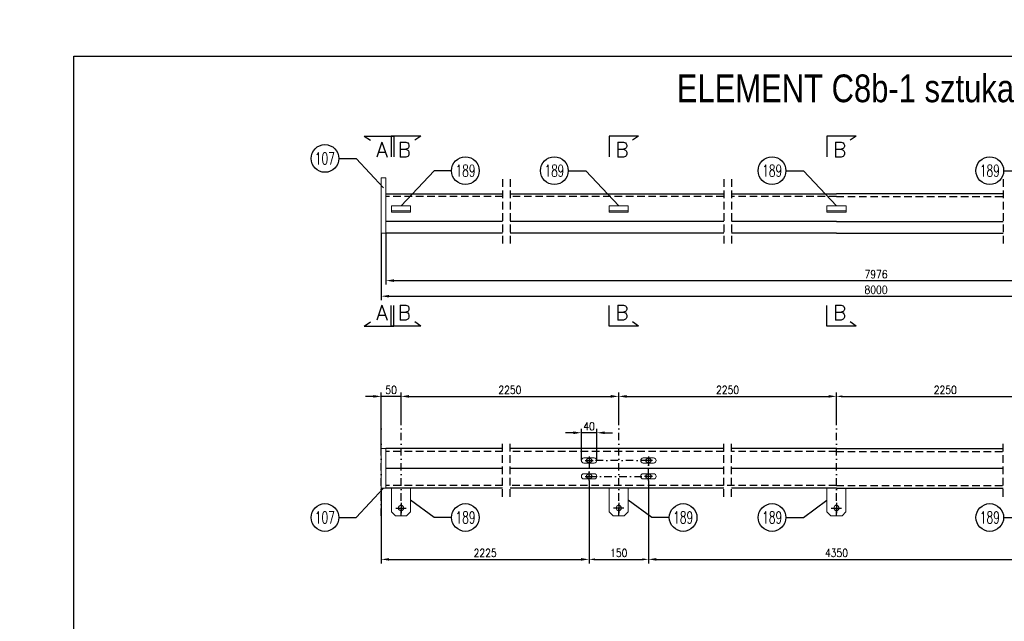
# Model space of a CAD drawing. Header units: millimetres. Extents: x -34919 to 306996, y -293018 to -145733.
# Tile 220 of 256: x 88411 to 90899, y -194610 to -193091. Entities that reach past the tile are written whole.
import ezdxf
from ezdxf.enums import TextEntityAlignment as Align

# ---------------------------------------------------------------- set-up
doc = ezdxf.new("R2010")
doc.units = ezdxf.units.MM
doc.header["$LTSCALE"] = 3
doc.linetypes.add('DASHDOT', pattern=[25.4, 12.7, -6.35, 0, -6.35])
doc.linetypes.add('HIDDEN', pattern=[9.525, 6.35, -3.175])
for name, color, linetype in [('1_Słupy', 1, 'Continuous'), ('CIENKA', 4, 'Continuous'), ('K-wypełnienia', 8, 'Continuous'), ('PROFILE', 2, 'Continuous'), ('Prz', 5, 'Continuous'), ('slupki', 7, 'Continuous')]:
    doc.layers.add(name, color=color, linetype=linetype)
doc.layers.add('SIATKA', color=5, linetype='Continuous', lineweight=18)
doc.styles.add('ARIAL', font='arial.ttf', dxfattribs={"width": 0.7, "height": 300})
doc.styles.add('NOVE3', font='romans.shx', dxfattribs={"width": 0.7})
doc.styles.add('R20', font='romans.shx', dxfattribs={"width": 0.85})
doc.styles.add('ROMANS', font='romans.shx')
doc.styles.add('WYMIARY', font='ROMANS.shx', dxfattribs={"width": 0.75, "oblique": 15})
doc.dimstyles.new('Skala 1_10', dxfattribs={"dimscale": 10, "dimtxt": 2, "dimasz": 2, "dimexe": 1, "dimexo": 0, "dimtad": 1, "dimdec": 0, "dimdsep": 46, "dimtxsty": 'R20', "dimcen": 0, "dimclrd": 4, "dimclre": 4, "dimclrt": 3, "dimadec": 0, "dimazin": 0, "dimtfac": 1, "dimtdec": 0, "dimtix": 1, "dimtmove": 0, "dimatfit": 2, "dimfxl": 1, "dimtolj": 1, "dimtzin": 0, "dimarcsym": 0})

# ---------------------------------------------------------------- blocks, each defined once
blk = doc.blocks.new('A$C26E34CFD')
at = {"color": 6, "elevation": 0}
blk.add_lwpolyline([(-24.2, -50), (-24.2, 10), (-14.1, 20), (14.1, 20), (24.1, 10), (24.1, -50), (-24.2, -50)], dxfattribs=at)
at = {"color": 6}
blk.add_circle((0, 0, 0), 6.5, dxfattribs=at)
at = {"layer": 'slupki', "color": 4, "linetype": 'DASHDOT', "flags": 128}
for points in [[(-13, 0), (13, 0)], [(0, -13), (0, 13)]]:
    blk.add_lwpolyline(points, dxfattribs=at)
blk = doc.blocks.new('*D1358')
at = {"layer": 'Defpoints', "color": 0, "transparency": 16777216}
for p in [(90474.6, -194042.4), (89924.6, -194104.3, 0), (90474.6, -194104.3)]:
    blk.add_point(p, dxfattribs=at)
at = {"layer": 'SIATKA', "color": 4, "lineweight": -2, "transparency": 16777216}
for p, q in [((89924.6, -194104.3), (89924.6, -194032.4)), ((89944.6, -194042.4), (90454.6, -194042.4)), ((90474.6, -194104.3), (90474.6, -194032.4))]:
    blk.add_line(p, q, dxfattribs=at)
at = {"layer": 'SIATKA', "color": 4, "transparency": 16777216}
for points in [[(89944.6, -194039), (89944.6, -194045.7), (89924.6, -194042.4)], [(90454.6, -194039), (90454.6, -194045.7), (90474.6, -194042.4)]]:
    blk.add_solid(points, dxfattribs=at)
at = {"layer": 'SIATKA', "color": 3, "transparency": 16777216, "insert": (90199.6, -194026.1), "char_height": 20, "attachment_point": 5, "style": 'R20'}
blk.add_mtext('\\A1;2250', dxfattribs=at)
blk = doc.blocks.new('*D1359')
at = {"color": 4, "lineweight": -2, "transparency": 16777216}
for p, q in [((90474.6, -194094.3), (90474.6, -194032.4)), ((90489.6, -194042.4), (91009.6, -194042.4)), ((91024.6, -194101.3), (91024.6, -194032.4))]:
    blk.add_line(p, q, dxfattribs=at)
at = {"color": 4, "transparency": 16777216}
for points in [[(90489.6, -194039.9), (90489.6, -194044.9), (90474.6, -194042.4)], [(91009.6, -194039.9), (91009.6, -194044.9), (91024.6, -194042.4)]]:
    blk.add_solid(points, dxfattribs=at)
at = {"layer": 'Defpoints', "color": 0, "transparency": 16777216}
for p in [(91024.6, -194042.4), (90474.6, -194104.3), (91024.6, -194111.3)]:
    blk.add_point(p, dxfattribs=at)
at = {"color": 3, "transparency": 16777216, "insert": (90749.6, -194026.1), "char_height": 20, "attachment_point": 5, "style": 'R20'}
blk.add_mtext('\\A1;2250', dxfattribs=at)
blk = doc.blocks.new('*D1360')
at = {"layer": 'Defpoints', "color": 0, "transparency": 16777216}
for p in [(89336.6, -193630.5, 0), (91812.6, -193630.5, 0), (91812.6, -193750)]:
    blk.add_point(p, dxfattribs=at)
at = {"layer": 'SIATKA', "color": 4, "lineweight": -2, "transparency": 16777216}
for p, q in [((89336.6, -193630.5), (89336.6, -193760)), ((91812.6, -193630.5), (91812.6, -193760)), ((89356.6, -193750), (91792.6, -193750))]:
    blk.add_line(p, q, dxfattribs=at)
at = {"layer": 'SIATKA', "color": 4, "transparency": 16777216}
for points in [[(89356.6, -193746.7), (89356.6, -193753.4), (89336.6, -193750)], [(91792.6, -193746.7), (91792.6, -193753.4), (91812.6, -193750)]]:
    blk.add_solid(points, dxfattribs=at)
at = {"layer": 'SIATKA', "color": 3, "transparency": 16777216, "insert": (90574.6, -193733.8), "char_height": 20, "attachment_point": 5, "style": 'R20'}
blk.add_mtext('\\A1;7976', dxfattribs=at)
blk = doc.blocks.new('*D1362')
at = {"layer": 'Defpoints', "color": 0, "transparency": 16777216}
for p in [(89324.6, -193630.5, 0), (91824.6, -193630.5, 0), (91824.6, -193789.4)]:
    blk.add_point(p, dxfattribs=at)
at = {"layer": 'SIATKA', "color": 4, "lineweight": -2, "transparency": 16777216}
for p, q in [((89324.6, -193630.5), (89324.6, -193799.4)), ((91824.6, -193630.5), (91824.6, -193799.4)), ((89344.6, -193789.4), (91804.6, -193789.4))]:
    blk.add_line(p, q, dxfattribs=at)
at = {"layer": 'SIATKA', "color": 4, "transparency": 16777216}
for points in [[(89344.6, -193786.1), (89344.6, -193792.8), (89324.6, -193789.4)], [(91804.6, -193786.1), (91804.6, -193792.8), (91824.6, -193789.4)]]:
    blk.add_solid(points, dxfattribs=at)
at = {"layer": 'SIATKA', "color": 3, "transparency": 16777216, "insert": (90574.6, -193773.2), "char_height": 20, "attachment_point": 5, "style": 'R20'}
blk.add_mtext('\\A1;8000', dxfattribs=at)
blk = doc.blocks.new('*D1363')
at = {"layer": 'Defpoints', "color": 0, "transparency": 16777216}
for p in [(89324.6, -194042.4), (89374.6, -194104.3, 0), (89324.6, -194174.3, 0)]:
    blk.add_point(p, dxfattribs=at)
at = {"layer": 'SIATKA', "color": 4, "lineweight": -2, "transparency": 16777216}
for p, q in [((89304.6, -194042.4), (89284.6, -194042.4)), ((89324.6, -194174.3), (89324.6, -194032.4)), ((89374.6, -194042.4), (89324.6, -194042.4)), ((89374.6, -194104.3), (89374.6, -194032.4)), ((89394.6, -194042.4), (89414.6, -194042.4))]:
    blk.add_line(p, q, dxfattribs=at)
at = {"layer": 'SIATKA', "color": 4, "transparency": 16777216}
for points in [[(89304.6, -194039), (89304.6, -194045.7), (89324.6, -194042.4)], [(89394.6, -194039), (89394.6, -194045.7), (89374.6, -194042.4)]]:
    blk.add_solid(points, dxfattribs=at)
at = {"layer": 'SIATKA', "color": 3, "transparency": 16777216, "insert": (89349.6, -194026.1), "char_height": 20, "attachment_point": 5, "style": 'R20'}
blk.add_mtext('\\A1;50', dxfattribs=at)
blk = doc.blocks.new('*D1364')
at = {"layer": 'Defpoints', "color": 0, "transparency": 16777216}
for p in [(89849.6, -194254.5, 0), (89324.6, -194274.3, 0), (89849.6, -194454)]:
    blk.add_point(p, dxfattribs=at)
at = {"layer": 'SIATKA', "color": 4, "lineweight": -2, "transparency": 16777216}
for p, q in [((89849.6, -194254.5), (89849.6, -194464)), ((89324.6, -194274.3), (89324.6, -194464)), ((89344.6, -194454), (89829.6, -194454))]:
    blk.add_line(p, q, dxfattribs=at)
at = {"layer": 'SIATKA', "color": 4, "transparency": 16777216}
for points in [[(89344.6, -194450.7), (89344.6, -194457.3), (89324.6, -194454)], [(89829.6, -194450.7), (89829.6, -194457.3), (89849.6, -194454)]]:
    blk.add_solid(points, dxfattribs=at)
at = {"layer": 'SIATKA', "color": 3, "transparency": 16777216, "insert": (89587.1, -194437.7), "char_height": 20, "attachment_point": 5, "style": 'R20'}
blk.add_mtext('\\A1;2225', dxfattribs=at)
blk = doc.blocks.new('*D1365')
at = {"color": 4, "lineweight": -2, "transparency": 16777216}
for p, q in [((89849.6, -194264.5), (89849.6, -194464)), ((89999.6, -194264.5), (89999.6, -194464)), ((89864.6, -194454), (89984.6, -194454))]:
    blk.add_line(p, q, dxfattribs=at)
at = {"color": 4, "transparency": 16777216}
for points in [[(89864.6, -194451.5), (89864.6, -194456.5), (89849.6, -194454)], [(89984.6, -194451.5), (89984.6, -194456.5), (89999.6, -194454)]]:
    blk.add_solid(points, dxfattribs=at)
at = {"layer": 'Defpoints', "color": 0, "transparency": 16777216}
for p in [(89849.6, -194254.5, 0), (89999.6, -194254.5, 0), (89999.6, -194454)]:
    blk.add_point(p, dxfattribs=at)
at = {"color": 3, "transparency": 16777216, "insert": (89924.6, -194437.7), "char_height": 20, "attachment_point": 5, "style": 'R20'}
blk.add_mtext('\\A1;150', dxfattribs=at)
blk = doc.blocks.new('*D1366')
at = {"layer": 'Defpoints', "color": 0, "transparency": 16777216}
for p in [(89999.6, -194254.5, 0), (90949.6, -194254.5, 0), (90949.6, -194454)]:
    blk.add_point(p, dxfattribs=at)
at = {"layer": 'SIATKA', "color": 4, "lineweight": -2, "transparency": 16777216}
for p, q in [((89999.6, -194254.5), (89999.6, -194464)), ((90949.6, -194254.5), (90949.6, -194464)), ((90019.6, -194454), (90929.6, -194454))]:
    blk.add_line(p, q, dxfattribs=at)
at = {"layer": 'SIATKA', "color": 4, "transparency": 16777216}
for points in [[(90019.6, -194450.7), (90019.6, -194457.3), (89999.6, -194454)], [(90929.6, -194450.7), (90929.6, -194457.3), (90949.6, -194454)]]:
    blk.add_solid(points, dxfattribs=at)
at = {"layer": 'SIATKA', "color": 3, "transparency": 16777216, "insert": (90474.6, -194437.7), "char_height": 20, "attachment_point": 5, "style": 'R20'}
blk.add_mtext('\\A1;4350', dxfattribs=at)
blk = doc.blocks.new('*D1368')
at = {"layer": 'Defpoints', "color": 0, "transparency": 16777216}
for p in [(89924.6, -194042.4), (89924.6, -194042.4), (89374.6, -194104.3, 0)]:
    blk.add_point(p, dxfattribs=at)
at = {"layer": 'SIATKA', "color": 4, "lineweight": -2, "transparency": 16777216}
for p, q in [((89374.6, -194054.9), (89374.6, -194032.4)), ((89394.6, -194042.4), (89904.6, -194042.4)), ((89924.6, -194042.4), (89924.6, -194032.4))]:
    blk.add_line(p, q, dxfattribs=at)
at = {"layer": 'SIATKA', "color": 4, "transparency": 16777216}
for points in [[(89394.6, -194039), (89394.6, -194045.7), (89374.6, -194042.4)], [(89904.6, -194039), (89904.6, -194045.7), (89924.6, -194042.4)]]:
    blk.add_solid(points, dxfattribs=at)
at = {"layer": 'SIATKA', "color": 3, "transparency": 16777216, "insert": (89649.6, -194026.1), "char_height": 20, "attachment_point": 5, "style": 'R20'}
blk.add_mtext('\\A1;2250', dxfattribs=at)
blk = doc.blocks.new('A$C1702099F')
at = {"color": 6}
for p, q in [((13, 6.5), (-13, 6.5)), ((13, -6.5), (-13, -6.5))]:
    blk.add_line(p, q, dxfattribs=at)
for centre, start, end in [((-13, 0), 90, 270), ((13, 0), 270, 90)]:
    blk.add_arc(centre, 6.5, start, end, dxfattribs=at)
blk = doc.blocks.new('*D1369')
at = {"layer": 'Defpoints', "color": 0, "transparency": 16777216}
for p in [(89830.1, -194134.2), (89830.1, -194204.3, 0), (89869.1, -194204.3, 0)]:
    blk.add_point(p, dxfattribs=at)
at = {"layer": 'SIATKA', "color": 4, "lineweight": -2, "transparency": 16777216}
for p, q in [((89810.1, -194134.2), (89790.1, -194134.2)), ((89830.1, -194204.3), (89830.1, -194124.2)), ((89869.1, -194134.2), (89830.1, -194134.2)), ((89869.1, -194204.3), (89869.1, -194124.2)), ((89889.1, -194134.2), (89909.1, -194134.2))]:
    blk.add_line(p, q, dxfattribs=at)
at = {"layer": 'SIATKA', "color": 4, "transparency": 16777216}
for points in [[(89810.1, -194130.9), (89810.1, -194137.6), (89830.1, -194134.2)], [(89889.1, -194130.9), (89889.1, -194137.6), (89869.1, -194134.2)]]:
    blk.add_solid(points, dxfattribs=at)
at = {"layer": 'SIATKA', "color": 3, "transparency": 16777216, "insert": (89849.6, -194118), "char_height": 20, "attachment_point": 5, "style": 'R20'}
blk.add_mtext('\\A1;40', dxfattribs=at)

msp = doc.modelspace()

# ---------------------------------------------------------------- linework, layer by layer
at = {"color": 1}
for p, q in [((89281.547, -193384.923, 0), (89356.365, -193384.923, 0)), ((89281.547, -193384.923, 0), (89297.147, -193395.721, 0)), ((89424.811, -193384.923, 0), (89349.993, -193384.923, 0)), ((89349.993, -193384.923, 0), (89349.993, -193437.599, 0)), ((89356.365, -193384.923, 0), (89356.365, -193437.599, 0)), ((89424.811, -193384.923, 0), (89409.211, -193395.721, 0)), ((89974.811, -193384.923, 0), (89899.993, -193384.923, 0)), ((89899.993, -193384.923, 0), (89899.993, -193437.599, 0)), ((89974.811, -193384.923, 0), (89959.211, -193395.721, 0)), ((90524.811, -193384.923, 0), (90449.993, -193384.923, 0)), ((90449.993, -193384.923, 0), (90449.993, -193437.599, 0)), ((90524.811, -193384.923, 0), (90509.211, -193395.721, 0)), ((89349.993, -193865.277, 0), (89349.993, -193812.601, 0)), ((89356.365, -193865.277, 0), (89356.365, -193812.601, 0)), ((89899.993, -193865.277, 0), (89899.993, -193812.601, 0)), ((90449.993, -193865.277, 0), (90449.993, -193812.601, 0)), ((89281.547, -193865.277, 0), (89297.147, -193854.479, 0)), ((89281.547, -193865.277, 0), (89356.365, -193865.277, 0)), ((89424.811, -193865.277, 0), (89349.993, -193865.277, 0)), ((89424.811, -193865.277, 0), (89409.211, -193854.479, 0)), ((89974.811, -193865.277, 0), (89899.993, -193865.277, 0)), ((89974.811, -193865.277, 0), (89959.211, -193854.479, 0)), ((90524.811, -193865.277, 0), (90449.993, -193865.277, 0)), ((90524.811, -193865.277, 0), (90509.211, -193854.479, 0))]:
    msp.add_line(p, q, dxfattribs=at)
at = {"color": 4}
for p, q in [((89502.259, -193472.392, 0), (89458.056, -193472.392, 0)), ((89796.962, -193472.392, 0), (89841.165, -193472.392, 0)), ((90346.962, -193472.392, 0), (90391.165, -193472.392, 0)), ((90896.962, -193472.392, 0), (90941.165, -193472.392, 0))]:
    msp.add_line(p, q, dxfattribs=at)
at = {"color": 7}
for p, q in [((89839.418, -194204.295, 0), (89859.803, -194204.295, 0)), ((89849.61, -194194.103, 0), (89849.61, -194214.487, 0)), ((90009.803, -194204.295, 0), (89989.418, -194204.295, 0)), ((89999.61, -194194.103, 0), (89999.61, -194214.487, 0)), ((89849.61, -194254.487, 0), (89849.61, -194234.103, 0)), ((89999.61, -194254.487, 0), (89999.61, -194234.103, 0)), ((89839.418, -194244.295, 0), (89859.803, -194244.295, 0)), ((90009.803, -194244.295, 0), (89989.418, -194244.295, 0))]:
    msp.add_line(p, q, dxfattribs=at)
at = {"color": 4, "elevation": 0}
for points in [[(89458.056, -193472.392), (89374.61, -193561.458)], [(89841.165, -193472.392), (89924.61, -193561.458)], [(90391.165, -193472.392), (90474.61, -193561.458)]]:
    msp.add_lwpolyline(points, dxfattribs=at)
at = {"color": 4}
for centre in [(89182.357, -193441.576, 0), (89537.259, -193472.392, 0), (89761.962, -193472.392, 0), (90311.962, -193472.392, 0), (90861.962, -193472.392, 0), (89182.357, -194348.254, 0), (89537.259, -194348.254, 0), (90087.259, -194348.254, 0), (90311.962, -194348.254, 0), (90861.962, -194348.254, 0)]:
    msp.add_circle(centre, 35, dxfattribs=at)
at = {"color": 7}
for centre in [(89849.61, -194204.295, 0), (89999.61, -194204.295, 0), (89849.61, -194244.295, 0), (89999.61, -194244.295, 0)]:
    msp.add_circle(centre, 6.5, dxfattribs=at)
at = {"layer": 'CIENKA', "linetype": 'Continuous'}
for p, q in [((89217.357, -193441.576, 0), (89261.56, -193441.576, 0)), ((89217.357, -194348.254, 0), (89261.56, -194348.254, 0)), ((89502.259, -194348.254, 0), (89458.056, -194348.254, 0)), ((90052.259, -194348.254, 0), (90008.056, -194348.254, 0)), ((90346.962, -194348.254, 0), (90391.165, -194348.254, 0)), ((90896.962, -194348.254, 0), (90941.165, -194348.254, 0))]:
    msp.add_line(p, q, dxfattribs=at)
at = {"layer": 'CIENKA', "linetype": 'Continuous', "elevation": 0, "flags": 128}
for points in [[(89261.56, -193441.576), (89330.61, -193515.536)], [(89261.56, -194348.254), (89330.61, -194274.295)], [(89458.056, -194348.254), (89398.76, -194304.295)], [(90008.056, -194348.254), (89948.76, -194304.295)], [(90391.165, -194348.254), (90450.46, -194304.295)]]:
    msp.add_lwpolyline(points, dxfattribs=at)
at = {"layer": 'PROFILE', "color": 2, "linetype": 'Continuous'}
for p, q in [((89336.61, -193530.458, 0), (89631.094, -193530.458, 0)), ((89650.4, -193530.458, 0), (90190.151, -193530.458, 0)), ((90209.457, -193530.458, 0), (90474.61, -193530.458, 0)), ((90895.641, -193530.458, 0), (90474.61, -193530.458, 0)), ((89631.094, -193600.458, 0), (89336.61, -193600.458, 0)), ((90190.151, -193600.458, 0), (89650.4, -193600.458, 0)), ((90474.61, -193600.458, 0), (90209.457, -193600.458, 0)), ((90474.61, -193600.458, 0), (90895.641, -193600.458, 0)), ((89631.094, -193630.458, 0), (89336.61, -193630.458, 0)), ((90190.151, -193630.458, 0), (89650.4, -193630.458, 0)), ((90474.61, -193630.458, 0), (90209.457, -193630.458, 0)), ((90474.61, -193630.458, 0), (90895.641, -193630.458, 0)), ((89631.094, -194174.295, 0), (89336.61, -194174.295, 0)), ((90190.151, -194174.295, 0), (89650.4, -194174.295, 0)), ((90474.61, -194174.295, 0), (90209.457, -194174.295, 0)), ((90474.61, -194174.295, 0), (90895.641, -194174.295, 0)), ((89631.094, -194274.295, 0), (89336.61, -194274.295, 0)), ((90190.151, -194274.295, 0), (89650.4, -194274.295, 0)), ((90474.61, -194274.295, 0), (90209.457, -194274.295, 0)), ((90474.61, -194274.295, 0), (90895.641, -194274.295, 0))]:
    msp.add_line(p, q, dxfattribs=at)
at = {"layer": 'Prz', "elevation": 0}
msp.add_lwpolyline([(92648.215, -196083.303), (88548.215, -196083.303), (88548.215, -193183.303), (92648.215, -193183.303)], close=True, dxfattribs=at)
at = {"layer": 'SIATKA', "color": 6, "elevation": 0}
for points in [[(89336.61, -193630.458), (89324.61, -193630.458), (89324.61, -193490.458), (89336.61, -193490.458)], [(89350.46, -193561.458), (89398.76, -193561.458), (89398.76, -193573.458), (89350.46, -193573.458)], [(89948.76, -193561.458), (89900.46, -193561.458), (89900.46, -193573.458), (89948.76, -193573.458)], [(90450.46, -193561.458), (90498.76, -193561.458), (90498.76, -193573.458), (90450.46, -193573.458)], [(89350.46, -193577.458), (89398.76, -193577.458), (89398.76, -193573.458), (89350.46, -193573.458)], [(89948.76, -193577.458), (89900.46, -193577.458), (89900.46, -193573.458), (89948.76, -193573.458)], [(90450.46, -193577.458), (90498.76, -193577.458), (90498.76, -193573.458), (90450.46, -193573.458)], [(89336.61, -194174.295), (89324.61, -194174.295), (89324.61, -194274.295), (89336.61, -194274.295)]]:
    msp.add_lwpolyline(points, close=True, dxfattribs=at)
at = {"layer": 'slupki', "linetype": 'HIDDEN'}
for p, q in [((89631.094, -194181.295, 0), (89336.61, -194181.295, 0)), ((90190.151, -194181.295, 0), (89650.4, -194181.295, 0)), ((90474.61, -194181.295, 0), (90209.457, -194181.295, 0)), ((90474.61, -194181.295, 0), (90895.641, -194181.295, 0)), ((89631.094, -194267.295, 0), (89336.61, -194267.295, 0)), ((90474.61, -194267.295, 0), (89650.4, -194267.295, 0)), ((90474.61, -194267.295, 0), (90895.641, -194267.295, 0))]:
    msp.add_line(p, q, dxfattribs=at)
at = {"layer": 'slupki', "color": 3, "ltscale": 0.5}
for p, q in [((89631.094, -194224.295, 0), (89336.61, -194224.295, 0)), ((90190.151, -194224.295, 0), (89650.4, -194224.295, 0)), ((90895.641, -194224.295, 0), (90209.457, -194224.295, 0))]:
    msp.add_line(p, q, dxfattribs=at)
at = {"layer": 'slupki', "linetype": 'HIDDEN', "elevation": 0}
for points in [[(89631.094, -193494.089), (89631.094, -193659.27)], [(89631.094, -193494.089), (89631.094, -193659.27)], [(89631.094, -193494.089), (89631.094, -193659.27)], [(89650.4, -193494.089), (89650.4, -193659.27)], [(89650.4, -193494.089), (89650.4, -193659.27)], [(89650.4, -193494.089), (89650.4, -193659.27)], [(90190.151, -193494.089), (90190.151, -193659.27)], [(90190.151, -193494.089), (90190.151, -193659.27)], [(90190.151, -193494.089), (90190.151, -193659.27)], [(90209.457, -193494.089), (90209.457, -193659.27)], [(90209.457, -193494.089), (90209.457, -193659.27)], [(90209.457, -193494.089), (90209.457, -193659.27)], [(90895.641, -193494.089), (90895.641, -193659.27)], [(90895.641, -193494.089), (90895.641, -193659.27)], [(90895.641, -193494.089), (90895.641, -193659.27)], [(89631.094, -193537.458), (89336.61, -193537.458)], [(90190.151, -193537.458), (89650.4, -193537.458)], [(90474.61, -193537.458), (90209.457, -193537.458)], [(90474.61, -193537.458), (90895.641, -193537.458)], [(89631.094, -194295.664), (89631.094, -194160.483)], [(89631.094, -194295.664), (89631.094, -194160.483)], [(89631.094, -194295.664), (89631.094, -194160.483)], [(89650.4, -194295.664), (89650.4, -194160.483)], [(89650.4, -194295.664), (89650.4, -194160.483)], [(89650.4, -194295.664), (89650.4, -194160.483)], [(90190.151, -194295.664), (90190.151, -194160.483)], [(90190.151, -194295.664), (90190.151, -194160.483)], [(90190.151, -194295.664), (90190.151, -194160.483)], [(90209.457, -194295.664), (90209.457, -194160.483)], [(90209.457, -194295.664), (90209.457, -194160.483)], [(90209.457, -194295.664), (90209.457, -194160.483)], [(90895.641, -194295.664), (90895.641, -194160.483)], [(90895.641, -194295.664), (90895.641, -194160.483)], [(90895.641, -194295.664), (90895.641, -194160.483)]]:
    msp.add_lwpolyline(points, dxfattribs=at)
at = {"layer": 'slupki', "color": 4, "linetype": 'DASHDOT', "ltscale": 0.5, "elevation": 0}
for points in [[(89324.61, -194344.295), (89324.61, -194104.295)], [(89374.61, -194344.295), (89374.61, -194104.295)], [(89924.61, -194344.295), (89924.61, -194104.295)], [(90474.61, -194344.295), (90474.61, -194104.295)]]:
    msp.add_lwpolyline(points, dxfattribs=at)
at = {"layer": 'slupki', "color": 7, "linetype": 'DASHDOT', "ltscale": 0.5, "elevation": 0}
msp.add_lwpolyline([(89849.61, -194244.295), (89999.61, -194244.295), (89999.61, -194204.295), (89849.61, -194204.295)], close=True, dxfattribs=at)

# ---------------------------------------------------------------- block references
at = {"layer": 'SIATKA', "color": 3, "xscale": -1, "rotation": 180}
for name, p in [('A$C1702099F', (89849.61, -194204.295, 0)), ('A$C1702099F', (89999.61, -194204.295, 0)), ('A$C1702099F', (89849.61, -194244.295, 0)), ('A$C1702099F', (89999.61, -194244.295, 0)), ('A$C26E34CFD', (89374.61, -194324.295, 0)), ('A$C26E34CFD', (90474.61, -194324.295, 0))]:
    msp.add_blockref(name, p, dxfattribs=at)
at = {"layer": 'SIATKA', "color": 3, "rotation": 180}
msp.add_blockref('A$C26E34CFD', (89924.61, -194324.295, 0), dxfattribs=at)

# ---------------------------------------------------------------- texts
at = {"color": 3, "style": 'WYMIARY', "width": 0.65}
for s, p in [('107', (89182.357, -193441.576, 0)), ('189', (89537.259, -193472.392, 0)), ('189', (89761.962, -193472.392, 0)), ('189', (90311.962, -193472.392, 0)), ('189', (90861.962, -193472.392, 0)), ('107', (89182.357, -194348.254, 0)), ('189', (89537.259, -194348.254, 0)), ('189', (90087.259, -194348.254, 0)), ('189', (90311.962, -194348.254, 0)), ('189', (90861.962, -194348.254, 0))]:
    msp.add_text(s, height=30, dxfattribs=at).set_placement(p, align=Align.MIDDLE)
at = {"color": 20, "insert": (33837.901, -182331.101), "char_height": 300, "width": 16331.01415, "attachment_point": 1, "style": 'NOVE3'}
msp.add_mtext('{\\C1;Wytyczne montażowe\\P\\H0.83333x;\\C3;Podczas montażu należy bezwzględnie przestrzegać dopuszczalnych tolerancji z uwagi na ścisłe dopasowanie elementów amortyzujących ugięcia dźwigarów przekrycia auli.\\P\\H1.2x;\\C1;\\PZabezpieczenia antykorozyjne.\\C256;\\P\\H0.83333x;\\C3;Wszystkie elementy stalowe konstrukcji należy poddać ocynkowaniu ogniowemu.\\PKonstrukcje przeznaczone do cynkowania ogniowego powinny odpowiadać następującym warunkom:\\P\\pl900;^I1. Spoiny powinny być wykonane metodą półautomatyczną w osłonie gazów ochronnych. Nie zaleca się spawania elektrodą otuloną, ze względu na złą jakość powłoki cynkowej na spoinach.\\P^I2. Powierzchnia konstrukcji powinna być wolna od: zawalcowań, zgorzelin, odprysków po spawaniu, ostrych krawędzi, zanieczyszczeń farbami, olejami, emulsjami oraz innymi materiałami stosowanymi przy trasowaniu, znakowaniu, spawaniu, wierceniu itp. W przypadku spawania elektrodą należy dokładnie usunąć otulinę spawalniczą w celu zminimalizowania wad powłoki. Po ocynkowaniu uwydatnią się wady jakości powierzchni stali np. zawalcowania, rysy traserskie, zeszlifowania, pory, odpryski spawalnicze, wadliwe spoiny.\\P^I3. Elementy konstrukcyjne powinny posiadać odpowiednie otwory technologiczne do odpowietrzenia, swobodnego przepływu cynku zewnątrz i wewnątrz elementu oraz do podwieszenia (mogą być przyspawane uchwyty z blachy z otworami).\\P^I4. W przypadku powierzchni spawanych na zakładkę, spoina powinna być szczelna ze wszystkich stron (spawana na około), a nakładki szczelnie przylegać do konstrukcji. Przekroje skrzynkowe oraz powierzchnie nakładające się mogą powodować uszkodzenie konstrukcji - pękanie spoin.\\P^I5. Każdy element konstrukcyjny powinien składać się z jednego gatunku stali.\\P^I6. Konstrukcje nie powinny posiadać małych szczelin lub wnęk. Spoiny powinny być szczelne i zamknięte wokół elementu, ponieważ w przeciwnym przypadku mogą po cynkowaniu wylewać się z nich resztki topnika i kwasu pogarszając jakość powłoki (tzw. "krwawe wycieki").\\P^I7. Naddatek wymiarowy dla otworów pod śruby powinien wynosić 1 - 2 mm.\\PTermiczne oddziaływanie kąpieli cynkowej uwalnia w elementach naprężenia wewnętrzne, co może powodować odkształcenia. Szczególnie uwidacznia się to w elementach spawanych. Dotyczy to także dwuteowników spawanych, których odkształcenia po cynkowaniu mogą przekroczyć dopuszczalne normy, oraz nie usztywnionych arkuszy blach i otwartych kształtowników giętych.\\P\\C256;\\P\\pl0;\\H1.2x;\\C1;Malowanie konstrukcji.\\P\\H0.83333x;\\C3;Wszystkie elementy stalowe konstrukcji należy pomalować proszkowo na kolor RAL 9011}', dxfattribs=at)
at = {"layer": '1_Słupy', "color": 1, "style": 'ROMANS'}
for s, p in [('A', (89311.989, -193438.128, 0)), ('B', (89365.798, -193438.128, 0)), ('B', (89915.798, -193438.128, 0)), ('B', (90465.798, -193438.128, 0)), ('A', (89311.989, -193849.572, 0)), ('B', (89365.798, -193849.572, 0)), ('B', (89915.798, -193849.572, 0)), ('B', (90465.798, -193849.572, 0))]:
    msp.add_text(s, height=37.5, dxfattribs=at).set_placement(p)
at = {"layer": 'K-wypełnienia', "color": 1, "linetype": 'Continuous', "style": 'ARIAL', "width": 0.8}
msp.add_text('ELEMENT C8b-1 sztuka', height=70, dxfattribs=at).set_placement((90497.204, -193263.111, 0), align=Align.MIDDLE)

# ---------------------------------------------------------------- dimensions: what is measured, and where the dimension line sits
at = {"color": 3}
dim = msp.add_linear_dim(base=(91024.61, -194042.366, 0), p1=(90474.61, -194104.295, 0), p2=(91024.61, -194111.295, 0), text='2250', dimstyle='Skala 1_10', override={"dimasz": 1.5, "dimexo": 1, "dimtmove": 2, "dimatfit": 0}, dxfattribs=at)
dim.commit()
dim.dimension.update_dxf_attribs({"geometry": '*D1359', "text_midpoint": (90749.61, -194026.116, 0)})
dim = msp.add_linear_dim(base=(89999.61, -194453.997, 0), p1=(89849.61, -194254.487, 0), p2=(89999.61, -194254.487, 0), dimstyle='Skala 1_10', override={"dimasz": 1.5, "dimexo": 1, "dimtmove": 2, "dimatfit": 0}, dxfattribs=at)
dim.commit()
dim.dimension.update_dxf_attribs({"geometry": '*D1365', "text_midpoint": (89924.61, -194437.747, 0)})
at = {"layer": 'SIATKA', "color": 3}
for base, p1, p2, text, picture, middle in [((91824.61, -193789.433, 0), (89324.61, -193630.458, 0), (91824.61, -193630.458, 0), '8000', '*D1362', (90574.61, -193773.183, 0)), ((89830.11, -194134.22, 0), (89869.11, -194204.295, 0), (89830.11, -194204.295, 0), '40', '*D1369', (89849.61, -194117.97, 0))]:
    dim = msp.add_linear_dim(base=base, p1=p1, p2=p2, text=text, dimstyle='Skala 1_10', dxfattribs=at)
    dim.commit()
    dim.dimension.update_dxf_attribs({"geometry": picture, "text_midpoint": middle})
at = {"layer": 'SIATKA', "color": 42}
for base, p1, p2, text, picture, middle in [((91812.61, -193750.024, 0), (89336.61, -193630.458, 0), (91812.61, -193630.458, 0), '7976', '*D1360', (90574.61, -193733.774, 0)), ((90474.61, -194042.366, 0), (89924.61, -194104.295, 0), (90474.61, -194104.295, 0), '2250', '*D1358', (90199.61, -194026.116, 0)), ((89849.61, -194453.997, 0), (89324.61, -194274.295, 0), (89849.61, -194254.487, 0), '2225', '*D1364', (89587.11, -194437.747, 0))]:
    dim = msp.add_linear_dim(base=base, p1=p1, p2=p2, text=text, dimstyle='Skala 1_10', dxfattribs=at)
    dim.commit()
    dim.dimension.update_dxf_attribs({"geometry": picture, "text_midpoint": middle})
at = {"layer": 'SIATKA', "color": 3}
for base, p1, p2, text, override, picture, middle in [((89324.61, -194042.366, 0), (89374.61, -194104.295, 0), (89324.61, -194174.295, 0), '50', {"dimtmove": 1}, '*D1363', (89349.61, -194026.116, 0)), ((89924.61, -194042.366, 0), (89374.61, -194104.295, 0), (89924.61, -194042.366, 0), '2250', {"dimtmove": 1, "dimfxl": 1.25, "dimfxlon": 1}, '*D1368', (89649.61, -194026.116, 0)), ((90949.61, -194453.997, 0), (89999.61, -194254.487, 0), (90949.61, -194254.487, 0), '4350', {"dimtmove": 1}, '*D1366', (90474.61, -194437.747, 0))]:
    dim = msp.add_linear_dim(base=base, p1=p1, p2=p2, text=text, dimstyle='Skala 1_10', override=override, dxfattribs=at)
    dim.commit()
    dim.dimension.update_dxf_attribs({"geometry": picture, "text_midpoint": middle})

doc.saveas('drawing.dxf')
